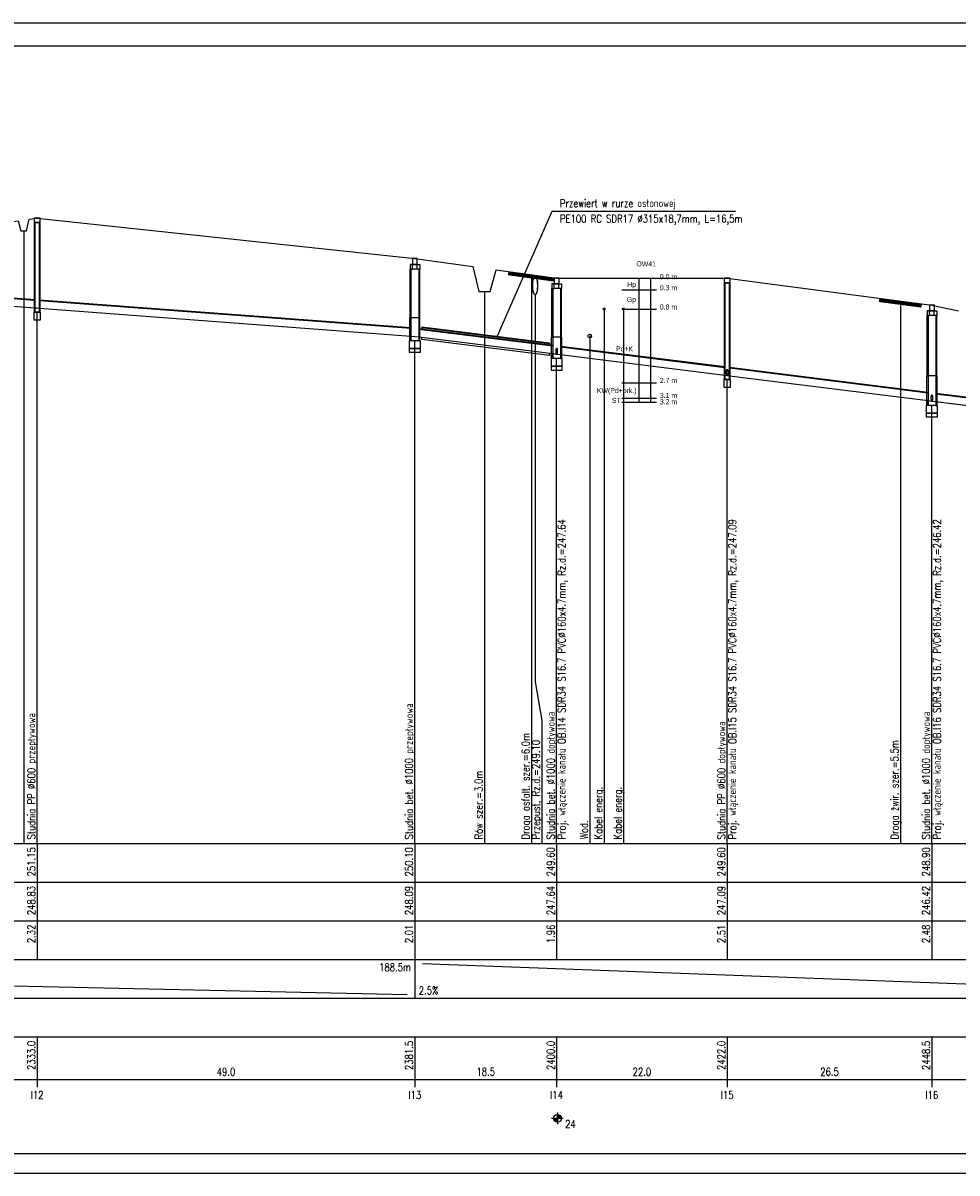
# Model space of a CAD drawing. Header units: metres. Extents: x -25 to 2175, y -3394 to -342.
# Tile 42 of 52: x 1431 to 1673, y -1563 to -1266. Entities that reach past the tile are written whole.
import ezdxf
from ezdxf.enums import TextEntityAlignment as Align

# ---------------------------------------------------------------- set-up
doc = ezdxf.new("R2010")
doc.units = ezdxf.units.M
doc.header["$LTSCALE"] = 0.2
doc.layers.get('0').update_dxf_attribs({"color": 8, "linetype": 'CONTINUOUS'})
for name, color, linetype in [('gleba', 20, 'CONTINUOUS'), ('Linie_tabeli', 7, 'CONTINUOUS'), ('Pomocnicza', 1, 'CONTINUOUS'), ('Pompownia_P8_Liczby', 7, 'CONTINUOUS'), ('Pompownia_P8_Linie_odn', 7, 'CONTINUOUS'), ('Pompownia_P8_Linie_opisowe', 7, 'CONTINUOUS'), ('Pompownia_P8_Linie_tabeli', 7, 'CONTINUOUS'), ('Pompownia_P8_Odcinki', 7, 'CONTINUOUS'), ('Pompownia_P8_Opis_PZ', 7, 'CONTINUOUS'), ('Pompownia_P8_Opis_uzbr_n', 7, 'CONTINUOUS'), ('Pompownia_P8_Opis_wl', 7, 'CONTINUOUS'), ('Pompownia_P8_Rury_ochr', 7, 'CONTINUOUS'), ('Pompownia_P8_Teksty', 7, 'CONTINUOUS'), ('Pompownia_P8_Teren_istn', 3, 'CONTINUOUS'), ('Pompownia_P8_Uzbr_nadz', 7, 'CONTINUOUS'), ('Pompownia_P8_Uzbr_podz', 7, 'CONTINUOUS'), ('Pompownia_P8_Wezly', 7, 'CONTINUOUS'), ('warstwa_nr_0', 8, 'CONTINUOUS')]:
    doc.layers.add(name, color=color, linetype=linetype)
doc.styles.get("Standard").update_dxf_attribs({"font": 'simplex.shx'})

msp = doc.modelspace()

# ---------------------------------------------------------------- linework, layer by layer
at = {"layer": 'Linie_tabeli'}
for p, q in [((1585.97, -1331.96), (1594.97, -1331.96)), ((1585.97, -1334.96), (1594.97, -1334.96)), ((1585.97, -1339.96), (1594.97, -1339.96)), ((1585.97, -1358.96), (1594.97, -1358.96)), ((1585.97, -1362.96), (1594.97, -1362.96)), ((1585.97, -1363.96), (1594.97, -1363.96))]:
    msp.add_line(p, q, dxfattribs=at)
msp.add_lwpolyline([(0.29, -1558.06), (2169.29, -1558.06), (2169.29, -1272.06), (0.29, -1272.06)], close=True, dxfattribs=at)
at = {"layer": 'Pomocnicza'}
for points in [[(1590.42, -1331.96), (1590.42, -1363.96)], [(1593.42, -1331.96), (1593.42, -1346.96)], [(1593.42, -1331.96), (1593.42, -1363.96)]]:
    msp.add_lwpolyline(points, dxfattribs=at)
at = {"layer": 'Pompownia_P8_Liczby'}
for p, q in [((1567.85, -1548.92), (1570.85, -1548.92)), ((1568.35, -1548.99), (1570.35, -1548.85)), ((1568.36, -1549.06), (1570.34, -1548.78)), ((1568.37, -1549.13), (1570.33, -1548.72)), ((1568.39, -1549.2), (1570.31, -1548.65)), ((1568.41, -1549.27), (1570.29, -1548.58)), ((1568.44, -1549.33), (1570.26, -1548.52)), ((1568.47, -1549.39), (1570.23, -1548.45)), ((1568.5, -1549.45), (1570.2, -1548.39)), ((1568.54, -1549.51), (1570.16, -1548.34)), ((1568.58, -1549.57), (1570.12, -1548.28)), ((1568.63, -1549.62), (1570.07, -1548.23)), ((1568.68, -1549.67), (1570.02, -1548.18)), ((1568.73, -1549.71), (1569.97, -1548.14)), ((1568.79, -1549.75), (1569.91, -1548.09)), ((1568.85, -1549.79), (1569.85, -1548.06)), ((1568.91, -1549.82), (1569.79, -1548.02)), ((1568.98, -1549.85), (1569.72, -1548)), ((1569.04, -1549.87), (1569.66, -1547.97)), ((1569.11, -1549.89), (1569.59, -1547.95)), ((1569.18, -1549.91), (1569.52, -1547.94)), ((1569.25, -1549.92), (1569.45, -1547.93)), ((1569.32, -1549.92), (1569.39, -1547.92)), ((1569.35, -1547.42), (1569.35, -1550.42))]:
    msp.add_line(p, q, dxfattribs=at)
msp.add_circle((1569.35, -1548.92), 1, dxfattribs=at)
at = {"layer": 'Pompownia_P8_Linie_opisowe'}
for p, q in [((1431.45, -1319.72), (1431.45, -1477.92)), ((1562.61, -1331.03), (1562.61, -1477.92)), ((1550.51, -1335.38), (1550.51, -1477.92)), ((1657.95, -1337.84), (1657.95, -1477.92)), ((1581.43, -1339.92), (1581.43, -1477.92)), ((1586.45, -1339.92), (1586.45, -1477.92)), ((1577.69, -1346.92), (1577.69, -1477.92))]:
    msp.add_line(p, q, dxfattribs=at)
msp.add_lwpolyline([(1563.57, -1336.34), (1563.57, -1436.2), (1565.31, -1446.2), (1565.31, -1477.92)], dxfattribs=at)
at = {"layer": 'Pompownia_P8_Linie_tabeli'}
for p, q in [((104.33, -1477.92), (1882.09, -1477.92)), ((1434.92, -1477.92), (1434.92, -1507.92)), ((1532.51, -1477.92), (1532.51, -1507.92)), ((1569.14, -1477.92), (1569.14, -1507.92)), ((1613.22, -1477.92), (1613.22, -1507.92)), ((1666.1, -1477.92), (1666.1, -1507.92)), ((104.33, -1487.92), (1882.09, -1487.92)), ((104.33, -1497.92), (1882.09, -1497.92)), ((104.33, -1507.92), (1882.09, -1507.92)), ((1532.51, -1507.92), (1532.51, -1517.92)), ((1157.85, -1508.92), (1530.51, -1516.92)), ((1534.51, -1508.92), (1746.05, -1516.92)), ((104.33, -1517.92), (1882.09, -1517.92)), ((104.33, -1527.92), (1882.09, -1527.92)), ((1434.92, -1527.92), (1434.92, -1540.92)), ((1532.51, -1527.92), (1532.51, -1540.92)), ((1569.14, -1527.92), (1569.14, -1540.92)), ((1613.22, -1527.92), (1613.22, -1540.92)), ((1666.1, -1527.92), (1666.1, -1540.92)), ((104.33, -1538.92), (1882.09, -1538.92))]:
    msp.add_line(p, q, dxfattribs=at)
for points in [[(1434.92, -1477.92), (1434.92, -1340.7)], [(1532.51, -1477.92), (1532.51, -1348.1)], [(1569.14, -1477.92), (1569.14, -1352.68)], [(1613.22, -1477.92), (1613.22, -1358.14)], [(1666.1, -1477.92), (1666.1, -1364.8)]]:
    msp.add_lwpolyline(points, dxfattribs=at)
at = {"layer": 'Pompownia_P8_Odcinki'}
for points in [[(1425.38, -1336.94), (1434.32, -1337.61), (1434.32, -1337.51), (1425.38, -1336.84)], [(1425.38, -1338.94), (1434.32, -1339.61), (1434.32, -1339.71), (1425.38, -1339.04)], [(1435.52, -1337.7), (1531.51, -1344.9), (1531.51, -1344.8), (1435.52, -1337.6)], [(1435.52, -1339.7), (1531.51, -1346.9), (1531.51, -1347), (1435.52, -1339.8)], [(1533.51, -1345.1), (1568.14, -1349.43), (1568.14, -1349.33), (1533.51, -1345)], [(1533.51, -1347.1), (1568.14, -1351.43), (1568.14, -1351.53), (1533.51, -1347.2)], [(1570.14, -1349.68), (1612.62, -1354.99), (1612.62, -1354.89), (1570.14, -1349.58)], [(1570.14, -1351.68), (1612.62, -1356.99), (1612.62, -1357.09), (1570.14, -1351.78)], [(1613.82, -1355.14), (1665.1, -1361.55), (1665.1, -1361.45), (1613.82, -1355.04)], [(1613.82, -1357.14), (1665.1, -1363.55), (1665.1, -1363.65), (1613.82, -1357.24)], [(1667.1, -1361.8), (1693.62, -1365.11), (1693.62, -1365.01), (1667.1, -1361.7)], [(1667.1, -1363.8), (1693.62, -1367.11), (1693.62, -1367.21), (1667.1, -1363.9)]]:
    msp.add_lwpolyline(points, close=True, dxfattribs=at)
at = {"layer": 'Pompownia_P8_Opis_wl'}
for centre, major_axis in [((1569.14, -1350.8), (0, -0.8)), ((1569.14, -1350.8), (0, -0.753)), ((1613.22, -1356.31), (0, -0.8)), ((1613.22, -1356.31), (0, -0.753)), ((1666.1, -1362.92), (0, -0.8)), ((1666.1, -1362.92), (0, -0.753))]:
    msp.add_ellipse(centre, major_axis=major_axis, ratio=0.2, dxfattribs=at)
at = {"layer": 'Pompownia_P8_Rury_ochr'}
for p, q in [((1534.29, -1344.7), (1534.29, -1345.1)), ((1534.29, -1347.7), (1534.29, -1347.3)), ((1567.29, -1348.82), (1567.29, -1349.22)), ((1567.29, -1351.82), (1567.29, -1351.42))]:
    msp.add_line(p, q, dxfattribs=at)
for points in [[(1534.29, -1344.7), (1567.29, -1348.82), (1567.29, -1348.75), (1534.29, -1344.62)], [(1534.29, -1347.7), (1567.29, -1351.82), (1567.29, -1351.9), (1534.29, -1347.77)]]:
    msp.add_lwpolyline(points, close=True, dxfattribs=at)
at = {"layer": 'Pompownia_P8_Teksty'}
for p, q in [((1553.88, -1346.89), (1567.99, -1314.61)), ((1567.99, -1314.61), (1615.35, -1314.61))]:
    msp.add_line(p, q, dxfattribs=at)
at = {"layer": 'Pompownia_P8_Teren_istn'}
msp.add_lwpolyline([(1155.85, -1295.92), (1215.97, -1300.92), (1302.29, -1308.92), (1306.76, -1308.92), (1378.03, -1315.92), (1397.51, -1317.92), (1424.38, -1317.92), (1430.05, -1317.12), (1430.75, -1319.72), (1432.15, -1319.72), (1432.85, -1316.72), (1434.92, -1316.42), (1532.51, -1326.92), (1547.51, -1328.97), (1549.01, -1335.38), (1552.01, -1335.38), (1553.51, -1329.79), (1569.14, -1331.92), (1613.22, -1331.92), (1666.1, -1338.92), (1672.99, -1340.37)], dxfattribs=at)
at = {"layer": 'Pompownia_P8_Uzbr_nadz'}
for points in [[(1556.61, -1330.71, 1, 1, 0), (1568.61, -1332.35, 1, 1, 0)], [(1652.45, -1337.62, 1, 1, 0), (1663.45, -1339.07, 1, 1, 0)]]:
    msp.add_lwpolyline(points, format="xyseb", dxfattribs=at)
at = {"layer": 'Pompownia_P8_Uzbr_podz'}
for centre, radius in [((1581.43, -1339.92), 0.25), ((1586.45, -1339.92), 0.25), ((1577.69, -1346.92), 0.472), ((1577.69, -1346.92), 0.45)]:
    msp.add_circle(centre, radius, dxfattribs=at)
for major_axis, ratio in [((0, -2.36), 0.279962), ((0, -2.34), 0.256774)]:
    msp.add_ellipse((1563.57, -1333.92), major_axis=major_axis, ratio=ratio, dxfattribs=at)
at = {"layer": 'Pompownia_P8_Wezly'}
for p, q in [((1533.11, -1328.42), (1531.91, -1328.42)), ((1533.11, -1329.62), (1531.91, -1329.62)), ((1569.74, -1333.42), (1568.54, -1333.42)), ((1569.74, -1334.62), (1568.54, -1334.62)), ((1533.63, -1342.22), (1531.39, -1342.22)), ((1666.7, -1340.42), (1665.5, -1340.42)), ((1666.7, -1341.62), (1665.5, -1341.62)), ((1570.26, -1347.22), (1568.02, -1347.22)), ((1667.22, -1357.22), (1664.98, -1357.22))]:
    msp.add_line(p, q, dxfattribs=at)
for points in [[(1434.17, -1317.62), (1435.67, -1317.62), (1435.67, -1316.42), (1434.17, -1316.42)], [(1434.17, -1340.7), (1435.67, -1340.7), (1435.67, -1317.62), (1434.17, -1317.62)], [(1434.32, -1340.7), (1435.52, -1340.7), (1435.52, -1317.62), (1434.32, -1317.62)], [(1531.89, -1328.42), (1533.13, -1328.42), (1533.13, -1326.92), (1531.89, -1326.92)], [(1531.91, -1328.42), (1531.26, -1328.42), (1531.26, -1329.62), (1531.91, -1329.62)], [(1531.51, -1342.22), (1531.26, -1342.22), (1531.26, -1329.62), (1531.51, -1329.62)], [(1533.11, -1328.42), (1533.76, -1328.42), (1533.76, -1329.62), (1533.11, -1329.62)], [(1533.51, -1342.22), (1533.76, -1342.22), (1533.76, -1329.62), (1533.51, -1329.62)], [(1568.54, -1333.42), (1567.89, -1333.42), (1567.89, -1334.62), (1568.54, -1334.62)], [(1568.51, -1333.42), (1569.76, -1333.42), (1569.76, -1331.92), (1568.51, -1331.92)], [(1569.74, -1333.42), (1570.39, -1333.42), (1570.39, -1334.62), (1569.74, -1334.62)], [(1612.47, -1333.12), (1613.97, -1333.12), (1613.97, -1331.92), (1612.47, -1331.92)], [(1612.47, -1358.14), (1613.97, -1358.14), (1613.97, -1333.12), (1612.47, -1333.12)], [(1612.62, -1358.14), (1613.82, -1358.14), (1613.82, -1333.12), (1612.62, -1333.12)], [(1568.14, -1347.22), (1567.89, -1347.22), (1567.89, -1334.62), (1568.14, -1334.62)], [(1570.14, -1347.22), (1570.39, -1347.22), (1570.39, -1334.62), (1570.14, -1334.62)], [(1665.48, -1340.42), (1666.73, -1340.42), (1666.73, -1338.92), (1665.48, -1338.92)], [(1434.05, -1342.7), (1435.78, -1342.7), (1435.78, -1340.7), (1434.05, -1340.7)], [(1434.92, -1340.7), (1434.32, -1340.7), (1434.32, -1339.61), (1434.92, -1339.66), (1435.52, -1339.7), (1435.52, -1340.7)], [(1531.51, -1348.1), (1531.19, -1348.1), (1531.19, -1342.22), (1531.51, -1342.22)], [(1533.51, -1348.1), (1533.83, -1348.1), (1533.83, -1342.22), (1533.51, -1342.22)], [(1665.5, -1340.42), (1664.85, -1340.42), (1664.85, -1341.62), (1665.5, -1341.62)], [(1665.1, -1357.22), (1664.85, -1357.22), (1664.85, -1341.62), (1665.1, -1341.62)], [(1666.7, -1340.42), (1667.35, -1340.42), (1667.35, -1341.62), (1666.7, -1341.62)], [(1667.1, -1357.22), (1667.35, -1357.22), (1667.35, -1341.62), (1667.1, -1341.62)], [(1531.07, -1350.1), (1533.95, -1350.1), (1533.95, -1348.1), (1531.07, -1348.1)], [(1532.51, -1348.1), (1531.51, -1348.1), (1531.51, -1346.9), (1532.51, -1346.98), (1533.51, -1347.1), (1533.51, -1348.1)], [(1568.14, -1352.68), (1567.82, -1352.68), (1567.82, -1347.22), (1568.14, -1347.22)], [(1570.14, -1352.68), (1570.46, -1352.68), (1570.46, -1347.22), (1570.14, -1347.22)], [(1531.07, -1351.1), (1533.95, -1351.1), (1533.95, -1350.1), (1531.07, -1350.1)], [(1567.7, -1354.68), (1570.58, -1354.68), (1570.58, -1352.68), (1567.7, -1352.68)], [(1569.14, -1352.68), (1568.14, -1352.68), (1568.14, -1351.43), (1569.14, -1351.55), (1570.14, -1351.68), (1570.14, -1352.68)], [(1567.7, -1355.68), (1570.58, -1355.68), (1570.58, -1354.68), (1567.7, -1354.68)], [(1613.22, -1358.14), (1612.62, -1358.14), (1612.62, -1356.99), (1613.22, -1357.07), (1613.82, -1357.14), (1613.82, -1358.14)], [(1665.1, -1364.8), (1664.78, -1364.8), (1664.78, -1357.22), (1665.1, -1357.22)], [(1667.1, -1364.8), (1667.42, -1364.8), (1667.42, -1357.22), (1667.1, -1357.22)], [(1612.36, -1360.14), (1614.09, -1360.14), (1614.09, -1358.14), (1612.36, -1358.14)], [(1664.66, -1366.8), (1667.54, -1366.8), (1667.54, -1364.8), (1664.66, -1364.8)], [(1666.1, -1364.8), (1665.1, -1364.8), (1665.1, -1363.55), (1666.1, -1363.68), (1667.1, -1363.8), (1667.1, -1364.8)], [(1664.66, -1367.8), (1667.54, -1367.8), (1667.54, -1366.8), (1664.66, -1366.8)]]:
    msp.add_lwpolyline(points, close=True, dxfattribs=at)
at = {"layer": 'warstwa_nr_0'}
msp.add_lwpolyline([(-24.71, -1563.06), (2175.29, -1563.06), (2175.29, -1266.06), (-24.71, -1266.06)], close=True, dxfattribs=at)

# ---------------------------------------------------------------- texts
at = {"char_height": 1.3, "attachment_point": 1}
for s, insert, width in [('{\\fArial Narrow|b0|i0|c238|p0;\\POW41}', (1589.76, -1325.45), 11.4659), ('{\\FArial Narrow|c0;0.0 m}', (1595.81, -1330.93), 8.0951), ('{\\fArial Narrow|b0|i0|c238|p0;0.3 m}', (1595.81, -1333.78), 8.3702), ('{\\fArial Narrow|b0|i0|c238|p0;0.8 m}', (1595.81, -1338.75), 8.3702), ('{\\fArial Narrow|b0|i0|c238|p0;2.7 m}', (1595.81, -1357.71), 8.3702), ('{\\fArial Narrow|b0|i0|c238|p0;3.1 m}', (1595.81, -1361.59), 8.3702), ('{\\fArial Narrow|b0|i0|c238|p0;3.2 m}', (1595.81, -1363.21), 8.3702)]:
    msp.add_mtext(s, dxfattribs=dict(at, insert=insert, width=width))
at = {"layer": 'gleba', "char_height": 1.3, "width": 11.5025, "attachment_point": 3}
for s, insert in [('{\\fArial Narrow|b0|i0|c238|p34;Hp}', (1589.66, -1332.91)), ('{\\fArial Narrow|b0|i0|c238|p34;Gp}', (1589.66, -1336.81)), ('{\\fArial Narrow|b0|i0|c238|p0;Pd+K}', (1588.88, -1349.55)), ('{\\fArial Narrow|b0|i0|c238|p0;KW(Pd+ork.)}', (1589.79, -1360.33)), ('{\\fArial Narrow|b0|i0|c238|p0;ST}', (1585.7, -1362.87))]:
    msp.add_mtext(s, dxfattribs=dict(at, insert=insert))
at = {"layer": 'Pompownia_P8_Liczby', "width": 0.8}
for s, p in [('251.15', (1434.42, -1478.92)), ('250.10', (1532.01, -1478.92)), ('249.60', (1568.64, -1478.92)), ('249.60', (1612.72, -1478.92)), ('248.90', (1665.6, -1478.92)), ('248.83', (1434.42, -1488.92)), ('248.09', (1532.01, -1488.92)), ('247.64', (1568.64, -1488.92)), ('247.09', (1612.72, -1488.92)), ('246.42', (1665.6, -1488.92)), ('2.32', (1434.42, -1498.92)), ('2.01', (1532.01, -1498.92)), ('1.96', (1568.64, -1498.92)), ('2.51', (1612.72, -1498.92)), ('2.48', (1665.6, -1498.92)), ('2333.0', (1434.42, -1528.92)), ('2381.5', (1532.01, -1528.92)), ('2400.0', (1568.64, -1528.92)), ('2422.0', (1612.72, -1528.92)), ('2448.5', (1665.6, -1528.92))]:
    msp.add_text(s, height=2, rotation=90, dxfattribs=at).set_placement(p, align=Align.RIGHT)
msp.add_text('188.5m', height=2, dxfattribs=at).set_placement((1531.51, -1510.92), align=Align.RIGHT)
for s, p in [('2.5%', (1533.51, -1516.92)), ('24', (1571.35, -1551.42))]:
    msp.add_text(s, height=2, dxfattribs=at).set_placement(p)
for s, p in [('49.0', (1483.71, -1537.92)), ('18.5', (1550.82, -1537.92)), ('22.0', (1591.18, -1537.92)), ('26.5', (1639.66, -1537.92)), ('I12', (1434.92, -1543.92)), ('I13', (1532.51, -1543.92)), ('I14', (1569.14, -1543.92)), ('I15', (1613.22, -1543.92)), ('I16', (1666.1, -1543.92))]:
    msp.add_text(s, height=2, dxfattribs=at).set_placement(p, align=Align.CENTER)
at = {"layer": 'Pompownia_P8_Linie_odn', "width": 0.8}
for s, p in [('Przewiert w rurze osłonowej', (1569.99, -1313.61)), ('PE100 RC SDR17 %%c315x18,7mm, L=16,5m', (1569.99, -1317.61))]:
    msp.add_text(s, height=2, dxfattribs=at).set_placement(p)
at = {"layer": 'Pompownia_P8_Opis_PZ', "width": 0.8}
for s, p in [('Studnia bet. %%c1000 przepływowa', (1532.01, -1476.92)), ('Studnia PP %%c600 przepływowa', (1434.42, -1476.92)), ('Studnia bet. %%c1000 dopływowa', (1568.64, -1476.92)), ('Studnia PP %%c600 dopływowa', (1612.72, -1476.92)), ('Studnia bet. %%c1000 dopływowa', (1665.6, -1476.92))]:
    msp.add_text(s, height=2, rotation=90, dxfattribs=at).set_placement(p)
at = {"layer": 'Pompownia_P8_Opis_uzbr_n', "width": 0.8}
for s, p in [('Droga asfalt. szer.=6.0m', (1562.11, -1476.92)), ('Przepust, Rz.d.=249.10', (1564.81, -1476.92)), ('Droga żwir. szer.=5.5m', (1657.45, -1476.92)), ('Rów szer.=3.0m', (1550.01, -1476.92)), ('Kabel energ.', (1580.93, -1476.92)), ('Kabel energ.', (1585.95, -1476.92)), ('Wod.', (1577.19, -1476.92))]:
    msp.add_text(s, height=2, rotation=90, dxfattribs=at).set_placement(p)
at = {"layer": 'Pompownia_P8_Opis_wl', "width": 0.8}
for s, p in [('Proj. włączenie kanału OB.I14 SDR34 S16.7 PVC%%c160x4.7mm, Rz.d.=247.64', (1571.44, -1476.92)), ('Proj. włączenie kanału OB.I15 SDR34 S16.7 PVC%%c160x4.7mm, Rz.d.=247.09', (1615.52, -1476.92)), ('Proj. włączenie kanału OB.I16 SDR34 S16.7 PVC%%c160x4.7mm, Rz.d.=246.42', (1668.4, -1476.92))]:
    msp.add_text(s, height=2, rotation=90, dxfattribs=at).set_placement(p)

doc.saveas('drawing.dxf')
